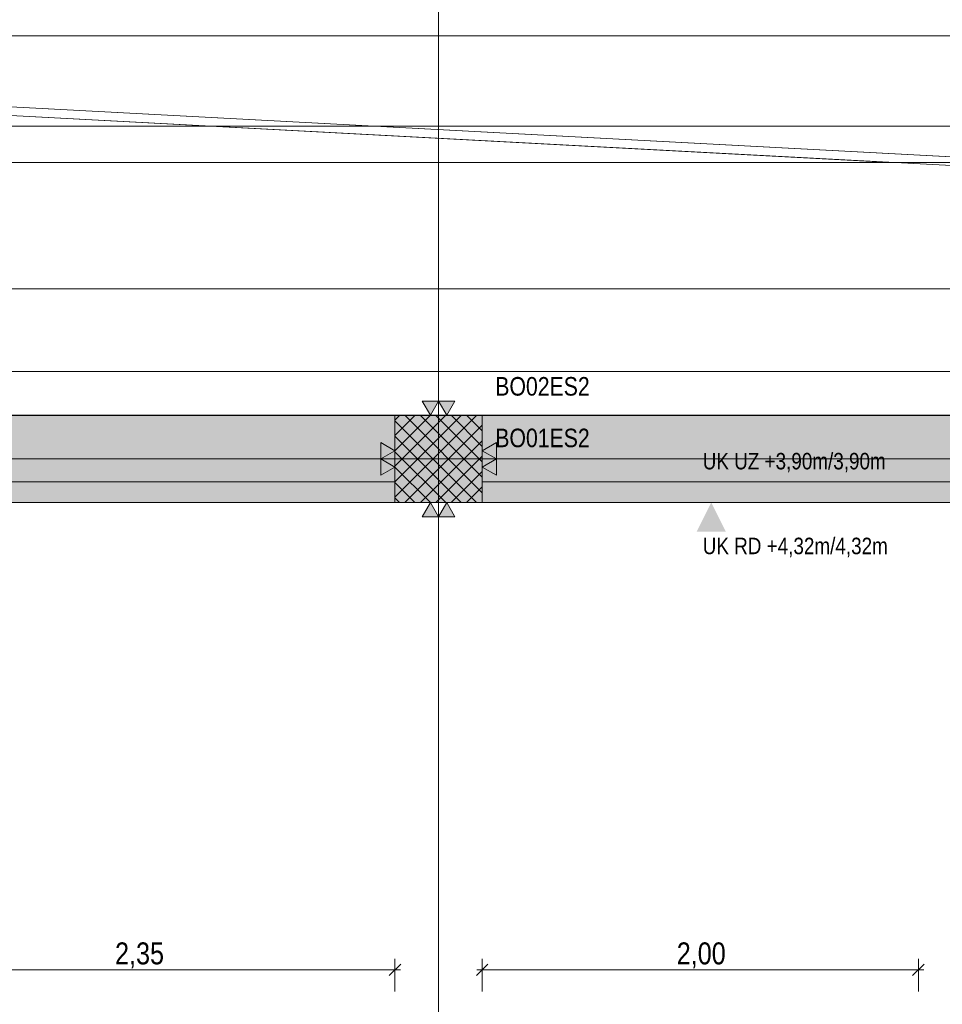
# Model space of a CAD drawing. Extents: x -620 to 300, y 62 to 1162.
# Tile 122 of 256: x -164 to -79, y 784 to 875. Entities that reach past the tile are written whole.
import ezdxf
from ezdxf.lldxf.tags import DXFTag

# ---------------------------------------------------------------- set-up
doc = ezdxf.new("R2010")
doc.units = 0
doc.layers.get('0').update_dxf_attribs({"lineweight": 13})
for name, color, linetype, lineweight, true_color in [('00_Beschriftung UZ', 3, 'Continuous', 35, 0x00ff00), ('30 -33 Aussenwände- 3 Aussenstützen', 7, 'Continuous', 50, 0x0000dd), ('30 -34 Innenwände- 4 Türen_Fenster', 7, 'Continuous', 15, 0x9955ff), ('30 -35 Decken- 1 Konstruktion-Träger- Stahlbeton', 7, 'Continuous', 13, 0x33aa00), ('30 -35 Decken- 2.1 Treppen Innen 2D', 7, 'Continuous', 9, 0x599559), ('70 -72 Beschriftung- 1 Beschriftung allgemein', 7, 'Continuous', 9, 0xff6633), ('70 -72 Beschriftung- 2 Beschriftung Bauteile', 7, 'Continuous', 9, 0x9999ff), ('70 -76 Bemaßung- 2 Allgemein', 9, 'Continuous', 5, 0x808080), ('iwb_Schraffur_F90_feuerbestaendig', 1, 'Continuous', 13, 0xff0000), ('iwb_Schraffur_Unterzug', 7, 'Continuous', 5, 0xffffcc)]:
    doc.layers.add(name, color=color, linetype=linetype, lineweight=lineweight, true_color=true_color)
for name, color, linetype, lineweight in [('30 -35 Decken -1 Treppe -Schnitt', 7, 'Continuous', 50), ('70 -71 Achsen- 1 Gebäudeachsen', 7, 'STRICHPUNKT2-A06G94XR8I', 18), ('70 -73 Bauteildarst.- 2 verdeckt 0.15', 7, 'fein_strichliert-A06G94XS8I', 15)]:
    doc.layers.add(name, color=color, linetype=linetype, lineweight=lineweight)
doc.styles.get("Standard").update_dxf_attribs({"font": 'ARIALN.TTF'})
tags = doc.linetypes.add('fein_strichliert-A06G94XS8I', pattern=[4, 1, -2, 1]).pattern_tags.tags
tags[8:9] = [DXFTag(74, 4), DXFTag(75, 0), DXFTag(340, '0'), DXFTag(46, 0.0), DXFTag(50, 0.0), DXFTag(44, 0.0), DXFTag(45, 0.0)]
tags[6:7] = [DXFTag(74, 4), DXFTag(75, 0), DXFTag(340, '0'), DXFTag(46, 0.0), DXFTag(50, 0.0), DXFTag(44, 0.0), DXFTag(45, 0.0)]
tags[4:5] = [DXFTag(74, 4), DXFTag(75, 0), DXFTag(340, '0'), DXFTag(46, 0.0), DXFTag(50, 0.0), DXFTag(44, 0.0), DXFTag(45, 0.0)]
tags = doc.linetypes.add('STRICHPUNKT2-A06G94XR8I', pattern=[12.7, 6.35, -3.175, 0, -3.175]).pattern_tags.tags
tags[10:11] = [DXFTag(74, 4), DXFTag(75, 0), DXFTag(340, '0'), DXFTag(46, 0.0), DXFTag(50, 0.0), DXFTag(44, 0.0), DXFTag(45, 0.0)]
tags[8:9] = [DXFTag(74, 4), DXFTag(75, 0), DXFTag(340, '0'), DXFTag(46, 0.0), DXFTag(50, 0.0), DXFTag(44, 0.0), DXFTag(45, 0.0)]
tags[6:7] = [DXFTag(74, 4), DXFTag(75, 0), DXFTag(340, '0'), DXFTag(46, 0.0), DXFTag(50, 0.0), DXFTag(44, 0.0), DXFTag(45, 0.0)]
tags[4:5] = [DXFTag(74, 4), DXFTag(75, 0), DXFTag(340, '0'), DXFTag(46, 0.0), DXFTag(50, 0.0), DXFTag(44, 0.0), DXFTag(45, 0.0)]

# ---------------------------------------------------------------- blocks, each defined once
blk = doc.blocks.new('Referenz-A06G94XT8I')
at = {"layer": '00_Beschriftung UZ', "color": 0, "lineweight": -2}
for points in [[(-101.907, 833.124), (-100.575, 830.453), (-99.236, 833.122)], [(-101.907, 827.783), (-100.575, 830.453), (-99.236, 827.785)]]:
    blk.add_solid(points, dxfattribs=at)
at = {"layer": '30 -33 Aussenwände- 3 Aussenstützen', "color": 0, "lineweight": -2}
for p, q in [((-129.58, 838.02), (-129.146, 838.453)), ((-129.58, 836.606), (-127.732, 838.453)), ((-129.58, 835.192), (-126.318, 838.453)), ((-129.58, 833.777), (-124.904, 838.453)), ((-129.58, 832.363), (-123.489, 838.453)), ((-129.58, 830.949), (-122.075, 838.453)), ((-129.58, 837.943), (-122.09, 830.453)), ((-128.676, 838.453), (-121.58, 831.357)), ((-127.262, 838.453), (-121.58, 832.771)), ((-125.847, 838.453), (-121.58, 834.186)), ((-124.433, 838.453), (-121.58, 835.6)), ((-123.019, 838.453), (-121.58, 837.014)), ((-121.605, 838.453), (-121.58, 838.428)), ((-128.661, 830.453), (-121.58, 837.535)), ((-129.58, 836.529), (-123.504, 830.453)), ((-127.247, 830.453), (-121.58, 836.121)), ((-129.58, 835.115), (-124.918, 830.453)), ((-125.58, 835.453), (-125.58, 833.453)), ((-126.58, 834.453), (-124.58, 834.453)), ((-125.833, 830.453), (-121.58, 834.706)), ((-129.58, 833.7), (-126.333, 830.453)), ((-124.418, 830.453), (-121.58, 833.292)), ((-129.58, 832.286), (-127.747, 830.453)), ((-123.004, 830.453), (-121.58, 831.878)), ((-129.58, 830.872), (-129.161, 830.453)), ((-121.59, 830.453), (-121.58, 830.464))]:
    blk.add_line(p, q, dxfattribs=at)
at = {"layer": '30 -33 Aussenwände- 3 Aussenstützen', "color": 0, "linetype": 'Continuous', "lineweight": -2, "ltscale": 0.13}
for p, q in [((-121.58, 838.453), (-129.58, 838.453)), ((-129.58, 838.453), (-129.58, 830.453)), ((-121.58, 830.453), (-121.58, 838.453)), ((-129.58, 830.453), (-121.58, 830.453))]:
    blk.add_line(p, q, dxfattribs=at)
at = {"layer": '30 -34 Innenwände- 4 Türen_Fenster', "color": 0, "linetype": 'fein_strichliert-A06G94XS8I', "lineweight": -2, "ltscale": 0.13}
blk.add_ellipse((-180.35, 889.803), major_axis=(0, -17.14), ratio=1, start_param=0, end_param=1.570796, dxfattribs=at)
at = {"layer": '30 -35 Decken -1 Treppe -Schnitt', "color": 0, "linetype": 'fein_strichliert-A06G94XS8I', "lineweight": -2, "ltscale": 0.13}
for p, q in [((-76.58, 873.244), (-287.062, 873.244)), ((-287.062, 873.244), (-76.58, 862.044))]:
    blk.add_line(p, q, dxfattribs=at)
at = {"layer": '30 -35 Decken- 1 Konstruktion-Träger- Stahlbeton', "color": 0, "linetype": 'fein_strichliert-A06G94XS8I', "lineweight": -2, "ltscale": 0.13}
for p, q in [((-45.58, 838.453), (-451.58, 838.453)), ((-45.58, 830.453), (-451.58, 830.453))]:
    blk.add_line(p, q, dxfattribs=at)
at = {"layer": '30 -35 Decken- 2.1 Treppen Innen 2D', "color": 0, "linetype": 'Continuous', "lineweight": -2, "ltscale": 0.13}
for p, q in [((-294.58, 873.644), (-76.58, 862.044)), ((-84.097, 861.644), (-294.58, 872.844)), ((-76.58, 861.244), (-294.58, 872.844)), ((-294.58, 861.644), (-76.58, 861.644)), ((-294.58, 861.644), (-84.097, 861.644)), ((-294.58, 850.044), (-76.58, 850.044)), ((-76.58, 850.044), (-294.58, 850.044)), ((-76.58, 838.444), (-294.58, 838.444)), ((-286.58, 838.453), (-129.58, 838.453)), ((-129.58, 838.453), (-129.58, 832.341)), ((-76.58, 838.453), (-121.58, 838.453)), ((-121.58, 838.453), (-121.58, 832.341)), ((-129.58, 832.341), (-286.58, 832.341)), ((-121.58, 832.341), (-76.58, 832.341))]:
    blk.add_line(p, q, dxfattribs=at)
at = {"layer": '30 -35 Decken- 2.1 Treppen Innen 2D', "color": 0, "linetype": 'fein_strichliert-A06G94XS8I', "lineweight": -2, "ltscale": 0.13}
blk.add_line((-76.58, 873.244), (-294.58, 873.244), dxfattribs=at)
at = {"layer": '70 -71 Achsen- 1 Gebäudeachsen', "color": 0, "linetype": 'STRICHPUNKT2-A06G94XR8I', "lineweight": -2, "ltscale": 0.13}
for p, q in [((-125.58, 1084.393), (-125.58, 84.953)), ((-538.631, 864.953), (76.501, 864.953)), ((-538.631, 834.453), (76.501, 834.453))]:
    blk.add_line(p, q, dxfattribs=at)
at = {"layer": '70 -72 Beschriftung- 2 Beschriftung Bauteile', "color": 0, "lineweight": -2}
for p, q in [((-126.33, 838.453), (-127.08, 839.752)), ((-127.08, 839.752), (-125.58, 839.752)), ((-125.58, 839.752), (-126.33, 838.453)), ((-124.83, 838.453), (-125.58, 839.752)), ((-125.58, 839.752), (-124.08, 839.752)), ((-124.08, 839.752), (-124.83, 838.453)), ((-130.879, 835.953), (-129.58, 835.203)), ((-130.879, 834.453), (-130.879, 835.953)), ((-121.58, 835.203), (-120.281, 835.953)), ((-120.281, 835.953), (-120.281, 834.453)), ((-129.58, 835.203), (-130.879, 834.453)), ((-120.281, 834.453), (-121.58, 835.203)), ((-130.879, 834.453), (-129.58, 833.703)), ((-130.879, 832.953), (-130.879, 834.453)), ((-121.58, 833.703), (-120.281, 834.453)), ((-120.281, 834.453), (-120.281, 832.953)), ((-129.58, 833.703), (-130.879, 832.953)), ((-120.281, 832.953), (-121.58, 833.703)), ((-127.08, 829.154), (-126.33, 830.453)), ((-126.33, 830.453), (-125.58, 829.154)), ((-125.58, 829.154), (-124.83, 830.453)), ((-124.83, 830.453), (-124.08, 829.154)), ((-125.58, 829.154), (-127.08, 829.154)), ((-124.08, 829.154), (-125.58, 829.154))]:
    blk.add_line(p, q, dxfattribs=at)
for points in [[(-126.33, 838.453), (-127.08, 839.752), (-126.33, 839.752)], [(-126.33, 838.453), (-126.33, 839.752), (-125.58, 839.752)], [(-124.83, 838.453), (-125.58, 839.752), (-124.83, 839.752)], [(-124.83, 838.453), (-124.83, 839.752), (-124.08, 839.752)], [(-130.879, 834.453), (-130.879, 835.953), (-129.58, 835.203)], [(-120.281, 834.453), (-121.58, 835.203), (-120.281, 835.953)], [(-130.879, 832.953), (-130.879, 834.453), (-129.58, 833.703)], [(-120.281, 832.953), (-121.58, 833.703), (-120.281, 834.453)], [(-126.33, 829.154), (-127.08, 829.154), (-126.33, 830.453)], [(-126.33, 829.154), (-126.33, 830.453), (-125.58, 829.154)], [(-124.83, 829.154), (-125.58, 829.154), (-124.83, 830.453)], [(-124.83, 829.154), (-124.83, 830.453), (-124.08, 829.154)]]:
    blk.add_solid(points, dxfattribs=at)
at = {"layer": '70 -73 Bauteildarst.- 2 verdeckt 0.15', "color": 0, "linetype": 'fein_strichliert-A06G94XS8I', "lineweight": -2, "ltscale": 0.13}
blk.add_line((-451.58, 838.453), (-45.58, 838.453), dxfattribs=at)
at = {"layer": '70 -76 Bemaßung- 2 Allgemein', "color": 0, "linetype": 'Continuous', "lineweight": -2, "ltscale": 0.13}
for p, q in [((-77.64, 842.453), (-293.519, 842.453)), ((-129.049, 788.137), (-130.11, 787.076)), ((-129.58, 785.607), (-129.58, 788.607)), ((-122.11, 787.076), (-121.049, 788.137)), ((-121.58, 785.607), (-121.58, 788.607)), ((-81.049, 788.137), (-82.11, 787.076)), ((-81.58, 785.607), (-81.58, 788.607)), ((-130.64, 787.607), (-175.519, 787.607)), ((-129.08, 787.607), (-130.64, 787.607)), ((-122.08, 787.607), (-120.519, 787.607)), ((-82.64, 787.607), (-120.519, 787.607)), ((-81.08, 787.607), (-82.64, 787.607))]:
    blk.add_line(p, q, dxfattribs=at)
at = {"layer": '00_Beschriftung UZ', "color": 0, "linetype": 'ByBlock', "lineweight": -2, "ltscale": 0.13, "char_height": 1.51033, "attachment_point": 1}
for s, insert in [('{\\fArial Narrow;UK UZ +3,90m/3,90m}', (-101.356, 835.004)), ('{\\fArial Narrow;UK RD +4,32m/4,32m}', (-101.356, 827.229))]:
    blk.add_mtext(s, dxfattribs=dict(at, insert=insert))
at = {"layer": '70 -72 Beschriftung- 1 Beschriftung allgemein', "color": 0, "linetype": 'Continuous', "lineweight": -2, "ltscale": 0.13, "char_height": 1.7, "attachment_point": 1}
for s, insert in [('{\\fArial Narrow;BO02ES2}', (-120.38, 841.957)), ('{\\fArial Narrow;BO01ES2}', (-120.38, 837.226))]:
    blk.add_mtext(s, dxfattribs=dict(at, insert=insert))
at = {"layer": '70 -76 Bemaßung- 2 Allgemein', "color": 0, "linetype": 'Continuous', "lineweight": -2, "ltscale": 0.13, "char_height": 2.01377, "attachment_point": 1}
for s, insert in [('{\\fArial Narrow;2,35}', (-155.244, 790.122)), ('{\\fArial Narrow;2,00}', (-103.738, 790.122))]:
    blk.add_mtext(s, dxfattribs=dict(at, insert=insert))
blk = doc.blocks.new('Referenz-A06G94XV8I')
at = {"layer": 'iwb_Schraffur_F90_feuerbestaendig', "linetype": 'Continuous', "ltscale": 0.13}
blk.add_solid([(-45.579, 835.961), (-453.079, 835.961), (-45.579, 838.453), (-453.079, 838.453)], dxfattribs=at)
at = {"layer": 'iwb_Schraffur_Unterzug', "linetype": 'Continuous', "ltscale": 0.13}
for points in [[(-538.631, 838.453), (76.501, 838.453), (76.501, 837.533)], [(-538.631, 838.453), (76.501, 837.533), (-538.631, 836.285)], [(-538.631, 836.285), (76.501, 837.533), (76.501, 831.374)], [(-538.631, 836.285), (76.501, 831.374), (-538.631, 832.622)], [(-538.631, 832.622), (76.501, 831.374), (76.501, 830.453)], [(-538.631, 832.622), (76.501, 830.453), (-538.631, 830.453)]]:
    blk.add_solid(points, dxfattribs=at)

msp = doc.modelspace()

# ---------------------------------------------------------------- block references
at = {"color": 8, "lineweight": 13, "ltscale": 0.13, "true_color": 0x808080}
msp.add_blockref('Referenz-A06G94XT8I', (0, 0), dxfattribs=at)
at = {"color": 8, "lineweight": 25, "ltscale": 0.25, "true_color": 0x808080}
msp.add_blockref('Referenz-A06G94XV8I', (0, 0), dxfattribs=at)

doc.saveas('drawing.dxf')
